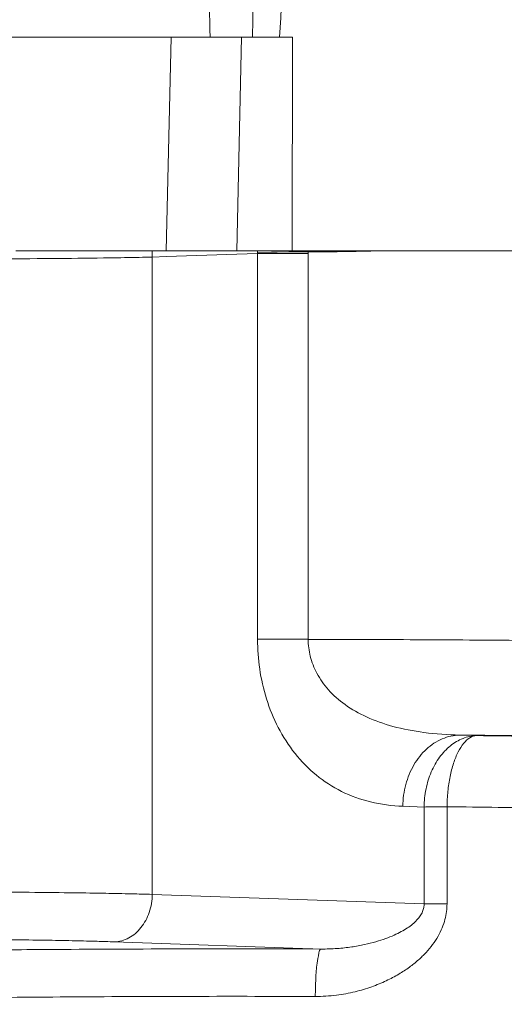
# Model space of a CAD drawing. Header units: millimetres. Extents: x -368 to 1732, y 3428 to 4913.
# Tile 38 of 80: x 1117.43 to 1118.45, y 4349 to 4351.07. Entities that reach past the tile are written whole.
import ezdxf

# ---------------------------------------------------------------- set-up
doc = ezdxf.new("R2010")
doc.units = ezdxf.units.MM
doc.linetypes.add('ACAD_ISO08W100', pattern=[36, 24, -3, 6, -3])
doc.layers.add('-- CO_p', color=51, linetype='Continuous', lineweight=9)

# ---------------------------------------------------------------- blocks, each defined once
blk = doc.blocks.new('-- CIEPŁOMIERZ ECHO II_20')
at = {"color": 50}
for points, knots in [([(9.39235, 3.71), (9.38023, 3.92776), (9.36813, 4.14553), (9.35605, 4.36329), (9.35605, 4.36329), (9.3438, 4.58384), (9.33158, 4.80439), (9.31936, 5.02493), (9.31936, 5.02493), (9.30699, 5.24829), (9.29463, 5.47164), (9.28228, 5.695)], [0, 0, 0, 0, 0.3333333, 0.3333333, 0.3333333, 0.3333333, 0.6666667, 0.6666667, 0.6666667, 0.6666667, 1, 1, 1, 1]), ([(9.53878, 3.71), (9.54376, 3.88365), (9.54871, 4.0573), (9.55357, 4.23095), (9.55357, 4.23095), (9.55865, 4.41239), (9.56364, 4.59384), (9.56857, 4.77529)], [0, 0, 0, 0, 0.5, 0.5, 0.5, 0.5, 1, 1, 1, 1]), ([(9.33228, 3.25821), (9.30527, 3.25826), (9.27826, 3.258), (9.25125, 3.2584), (9.25125, 3.2584), (9.22405, 3.2588), (9.19685, 3.25988), (9.16965, 3.26)], [0, 0, 0, 0, 0.5, 0.5, 0.5, 0.5, 1, 1, 1, 1]), ([(9.68813, 3.24628), (9.70876, 3.24587), (9.7294, 3.24552), (9.75003, 3.24521), (9.75003, 3.24521), (9.78594, 3.24468), (9.82184, 3.24426), (9.85775, 3.24393), (9.85775, 3.24393), (9.89812, 3.24356), (9.93849, 3.24328), (9.97886, 3.24308), (9.97886, 3.24308), (10.02174, 3.24288), (10.06463, 3.24276), (10.10751, 3.24272), (10.10751, 3.24272), (10.15092, 3.24267), (10.19433, 3.24271), (10.23773, 3.24284), (10.23773, 3.24284), (10.27961, 3.24296), (10.32148, 3.24317), (10.36335, 3.24345), (10.36335, 3.24345), (10.40169, 3.24372), (10.44004, 3.24406), (10.47839, 3.24453), (10.47839, 3.24453), (10.51139, 3.24493), (10.5444, 3.24544), (10.5774, 3.24601), (10.5774, 3.24601), (10.60353, 3.24646), (10.62967, 3.24696), (10.65579, 3.24783), (10.65579, 3.24783), (10.67378, 3.24843), (10.69177, 3.24921), (10.70976, 3.2499)], [0, 0, 0, 0, 0.1, 0.1, 0.1, 0.1, 0.2, 0.2, 0.2, 0.2, 0.3, 0.3, 0.3, 0.3, 0.4, 0.4, 0.4, 0.4, 0.5, 0.5, 0.5, 0.5, 0.6, 0.6, 0.6, 0.6, 0.7, 0.7, 0.7, 0.7, 0.8, 0.8, 0.8, 0.8, 0.9, 0.9, 0.9, 0.9, 1, 1, 1, 1]), ([(7.69, 2.40007), (7.68999, 2.40797), (7.70217, 2.40701), (7.71276, 2.40671), (7.71276, 2.40671), (7.74314, 2.40583), (7.76045, 2.4103), (7.78047, 2.41318), (7.78047, 2.41318), (7.81329, 2.4179), (7.85338, 2.41834), (7.89185, 2.41934), (7.89185, 2.41934), (7.94439, 2.42072), (7.99389, 2.42316), (8.04414, 2.42502), (8.04414, 2.42502), (8.10602, 2.42731), (8.16903, 2.4287), (8.23176, 2.43003), (8.23176, 2.43003), (8.30347, 2.43155), (8.37482, 2.43299), (8.44626, 2.4342), (8.44626, 2.4342), (8.52289, 2.4355), (8.59964, 2.43654), (8.67635, 2.43744), (8.67635, 2.43744), (8.75395, 2.43834), (8.83151, 2.4391), (8.90909, 2.43972), (8.90909, 2.43972), (8.98329, 2.44032), (9.0575, 2.44079), (9.13171, 2.44112), (9.13171, 2.44112), (9.19856, 2.44143), (9.26541, 2.44161), (9.33226, 2.44175)], [0, 0, 0, 0, 0.1, 0.1, 0.1, 0.1, 0.2, 0.2, 0.2, 0.2, 0.3, 0.3, 0.3, 0.3, 0.4, 0.4, 0.4, 0.4, 0.5, 0.5, 0.5, 0.5, 0.6, 0.6, 0.6, 0.6, 0.7, 0.7, 0.7, 0.7, 0.8, 0.8, 0.8, 0.8, 0.9, 0.9, 0.9, 0.9, 1, 1, 1, 1]), ([(9.33226, 2.4418), (9.33224, 2.42983), (9.33073, 2.41781), (9.32783, 2.40615), (9.32783, 2.40615), (9.32472, 2.39368), (9.32, 2.38163), (9.31396, 2.37029), (9.31396, 2.37029), (9.30732, 2.35781), (9.29906, 2.3462), (9.28965, 2.33565), (9.28965, 2.33565), (9.2792, 2.32393), (9.26732, 2.31351), (9.25456, 2.30437), (9.25456, 2.30437), (9.24037, 2.2942), (9.2251, 2.2856), (9.20923, 2.27834), (9.20923, 2.27834), (9.19137, 2.27017), (9.17277, 2.26369), (9.15383, 2.25853), (9.15383, 2.25853), (9.13238, 2.25269), (9.11049, 2.24854), (9.08845, 2.24564), (9.08845, 2.24564), (9.06347, 2.24235), (9.0383, 2.24067), (9.01313, 2.24013)], [0, 0, 0, 0, 0.125, 0.125, 0.125, 0.125, 0.25, 0.25, 0.25, 0.25, 0.375, 0.375, 0.375, 0.375, 0.5, 0.5, 0.5, 0.5, 0.625, 0.625, 0.625, 0.625, 0.75, 0.75, 0.75, 0.75, 0.875, 0.875, 0.875, 0.875, 1, 1, 1, 1]), ([(9.43891, 2.4418), (9.43892, 2.42096), (9.4374, 2.4001), (9.43436, 2.37946), (9.43436, 2.37946), (9.43123, 2.3582), (9.42649, 2.33719), (9.42008, 2.31669), (9.42008, 2.31669), (9.41356, 2.29584), (9.40531, 2.27552), (9.39526, 2.25612), (9.39526, 2.25612), (9.38527, 2.23684), (9.37351, 2.21845), (9.35997, 2.20146), (9.35997, 2.20146), (9.34671, 2.18482), (9.33176, 2.16952), (9.31529, 2.15604), (9.31529, 2.15604), (9.29889, 2.14263), (9.281, 2.13103), (9.26204, 2.12158), (9.26204, 2.12158), (9.24261, 2.11191), (9.22207, 2.10449), (9.20099, 2.09934), (9.20099, 2.09934), (9.1787, 2.0939), (9.1558, 2.09097), (9.13292, 2.09018)], [0, 0, 0, 0, 0.125, 0.125, 0.125, 0.125, 0.25, 0.25, 0.25, 0.25, 0.375, 0.375, 0.375, 0.375, 0.5, 0.5, 0.5, 0.5, 0.625, 0.625, 0.625, 0.625, 0.75, 0.75, 0.75, 0.75, 0.875, 0.875, 0.875, 0.875, 1, 1, 1, 1]), ([(7.94789, 2.20952), (7.95631, 2.21071), (7.96468, 2.21223), (7.97309, 2.21346), (7.97309, 2.21346), (8.00726, 2.21846), (8.04195, 2.21879), (8.07654, 2.21977), (8.07654, 2.21977), (8.12383, 2.2211), (8.17093, 2.22364), (8.21809, 2.22555), (8.21809, 2.22555), (8.27606, 2.2279), (8.33412, 2.22928), (8.39216, 2.23061), (8.39216, 2.23061), (8.45823, 2.23213), (8.52428, 2.23357), (8.59034, 2.23478), (8.59034, 2.23478), (8.66072, 2.23607), (8.73112, 2.23708), (8.80151, 2.23795), (8.80151, 2.23795), (8.87205, 2.23883), (8.94259, 2.23955), (9.01313, 2.24013)], [0, 0, 0, 0, 0.1428571, 0.1428571, 0.1428571, 0.1428572, 0.2857143, 0.2857143, 0.2857143, 0.2857143, 0.4285714, 0.4285714, 0.4285714, 0.4285714, 0.5714286, 0.5714286, 0.5714286, 0.5714286, 0.7142857, 0.7142857, 0.7142857, 0.7142857, 0.8571429, 0.8571429, 0.8571429, 0.8571429, 1, 1, 1, 1]), ([(9.01313, 2.24013), (9.02563, 2.23988), (9.03819, 2.23709), (9.04979, 2.23221), (9.04979, 2.23221), (9.06202, 2.22707), (9.07318, 2.21961), (9.08294, 2.21067), (9.08294, 2.21067), (9.09339, 2.20108), (9.10222, 2.18979), (9.10938, 2.17756), (9.10938, 2.17756), (9.11698, 2.1646), (9.12269, 2.15058), (9.1266, 2.13607), (9.1266, 2.13607), (9.13062, 2.12111), (9.13273, 2.10562), (9.13292, 2.09018)], [0, 0, 0, 0, 0.2, 0.2, 0.2, 0.2, 0.4, 0.4, 0.4, 0.4, 0.6, 0.6, 0.6, 0.6, 0.8, 0.8, 0.8, 0.8, 1, 1, 1, 1]), ([(8.97762, 2.23889), (8.89929, 2.23819), (8.82097, 2.2373), (8.74265, 2.2362), (8.74265, 2.2362), (8.67038, 2.23518), (8.59812, 2.23397), (8.52584, 2.23251), (8.52584, 2.23251), (8.46308, 2.23124), (8.4003, 2.22978), (8.33762, 2.22801), (8.33762, 2.22801), (8.28723, 2.22658), (8.23689, 2.22495), (8.18633, 2.22304), (8.18633, 2.22304), (8.14855, 2.22161), (8.11065, 2.22002), (8.07334, 2.21792), (8.07334, 2.21792), (8.0475, 2.21646), (8.02194, 2.21475), (7.99517, 2.21288), (7.99517, 2.21288), (7.97853, 2.21172), (7.96142, 2.2105), (7.94672, 2.20813), (7.94672, 2.20813), (7.93917, 2.20691), (7.93225, 2.20538), (7.92208, 2.2038), (7.92208, 2.2038), (7.91871, 2.20327), (7.91499, 2.20274), (7.91473, 2.2)], [0, 0, 0, 0, 0.1111111, 0.1111111, 0.1111111, 0.1111111, 0.2222222, 0.2222222, 0.2222222, 0.2222222, 0.3333333, 0.3333333, 0.3333333, 0.3333333, 0.4444444, 0.4444444, 0.4444444, 0.4444445, 0.5555556, 0.5555556, 0.5555556, 0.5555556, 0.6666667, 0.6666667, 0.6666667, 0.6666667, 0.7777778, 0.7777778, 0.7777778, 0.7777778, 0.8888889, 0.8888889, 0.8888889, 0.8888889, 1, 1, 1, 1]), ([(9.08813, 2.08862), (9.08798, 2.10135), (9.08664, 2.11409), (9.08409, 2.12659), (9.08409, 2.12659), (9.08158, 2.13889), (9.0779, 2.15094), (9.07297, 2.16248), (9.07297, 2.16248), (9.06827, 2.17347), (9.06244, 2.18399), (9.05538, 2.19364), (9.05538, 2.19364), (9.04885, 2.20256), (9.04128, 2.21073), (9.03266, 2.21765), (9.03266, 2.21765), (9.02466, 2.22408), (9.01576, 2.22943), (9.00616, 2.23312), (9.00616, 2.23312), (8.99705, 2.23663), (8.98732, 2.23864), (8.97762, 2.23889)], [0, 0, 0, 0, 0.1666667, 0.1666667, 0.1666667, 0.1666667, 0.3333333, 0.3333333, 0.3333333, 0.3333333, 0.5, 0.5, 0.5, 0.5, 0.6666667, 0.6666667, 0.6666667, 0.6666667, 0.8333333, 0.8333333, 0.8333333, 0.8333333, 1, 1, 1, 1]), ([(9.03985, 2.08908), (9.03974, 2.09992), (9.03915, 2.11076), (9.03807, 2.12155), (9.03807, 2.12155), (9.03701, 2.13202), (9.03549, 2.14244), (9.0334, 2.15276), (9.0334, 2.15276), (9.03147, 2.16232), (9.02905, 2.17178), (9.026, 2.18105), (9.026, 2.18105), (9.02332, 2.18918), (9.02015, 2.19717), (9.01624, 2.2048), (9.01624, 2.2048), (9.01296, 2.21119), (9.00916, 2.21733), (9.00456, 2.22287), (9.00456, 2.22287), (9.00082, 2.22737), (8.99655, 2.23147), (8.99148, 2.23444), (8.99148, 2.23444), (8.98725, 2.23692), (8.98246, 2.23861), (8.97762, 2.23889)], [0, 0, 0, 0, 0.1428571, 0.1428571, 0.1428571, 0.1428572, 0.2857143, 0.2857143, 0.2857143, 0.2857143, 0.4285714, 0.4285714, 0.4285714, 0.4285714, 0.5714286, 0.5714286, 0.5714286, 0.5714286, 0.7142857, 0.7142857, 0.7142857, 0.7142857, 0.8571429, 0.8571429, 0.8571429, 0.8571429, 1, 1, 1, 1]), ([(9.03985, 2.08908), (8.96804, 2.08838), (8.89623, 2.08751), (8.82442, 2.08641), (8.82442, 2.08641), (8.75812, 2.0854), (8.69183, 2.08419), (8.62555, 2.08273), (8.62555, 2.08273), (8.5678, 2.08146), (8.51005, 2.07999), (8.45231, 2.07821), (8.45231, 2.07821), (8.40586, 2.07678), (8.35942, 2.07515), (8.31299, 2.07319), (8.31299, 2.07319), (8.30019, 2.07265), (8.28739, 2.07209), (8.27459, 2.07149)], [0, 0, 0, 0, 0.2, 0.2, 0.2, 0.2, 0.4, 0.4, 0.4, 0.4, 0.6, 0.6, 0.6, 0.6, 0.8, 0.8, 0.8, 0.8, 1, 1, 1, 1]), ([(9.08813, 2.08862), (9.08358, 2.08868), (9.07904, 2.08873), (9.07449, 2.08877), (9.07449, 2.08877), (9.06905, 2.08883), (9.06361, 2.08888), (9.05818, 2.08893), (9.05818, 2.08893), (9.05207, 2.08898), (9.04596, 2.08903), (9.03985, 2.08908)], [0, 0, 0, 0, 0.3333333, 0.3333333, 0.3333333, 0.3333333, 0.6666667, 0.6666667, 0.6666667, 0.6666667, 1, 1, 1, 1]), ([(10.73684, 1.89809), (10.73344, 1.89883), (10.72997, 1.8992), (10.7265, 1.89953), (10.7265, 1.89953), (10.71993, 1.90016), (10.71335, 1.90065), (10.70678, 1.90107), (10.70678, 1.90107), (10.69618, 1.90175), (10.68556, 1.90226), (10.67494, 1.90271), (10.67494, 1.90271), (10.65922, 1.90337), (10.6435, 1.90392), (10.62778, 1.9044), (10.62778, 1.9044), (10.60581, 1.90508), (10.58383, 1.90562), (10.56185, 1.90609), (10.56185, 1.90609), (10.53259, 1.90672), (10.50333, 1.90723), (10.47406, 1.90766), (10.47406, 1.90766), (10.43781, 1.90819), (10.40155, 1.9086), (10.36529, 1.90892), (10.36529, 1.90892), (10.32472, 1.90928), (10.28414, 1.90952), (10.24356, 1.90968), (10.24356, 1.90968), (10.20237, 1.90984), (10.16118, 1.9099), (10.11999, 1.90987), (10.11999, 1.90987), (10.08204, 1.90984), (10.0441, 1.90974), (10.00615, 1.90955), (10.00615, 1.90955), (9.97341, 1.90938), (9.94067, 1.90916), (9.90792, 1.90886), (9.90792, 1.90886), (9.88056, 1.90861), (9.85319, 1.90831), (9.82583, 1.90794), (9.82583, 1.90794), (9.8034, 1.90764), (9.78098, 1.9073), (9.75856, 1.90689), (9.75856, 1.90689), (9.74045, 1.90657), (9.72234, 1.9062), (9.70423, 1.90579), (9.70423, 1.90579), (9.6897, 1.90545), (9.67518, 1.90508), (9.66066, 1.90466)], [0, 0, 0, 0, 0.0666667, 0.0666667, 0.0666667, 0.0666667, 0.1333333, 0.1333333, 0.1333333, 0.1333333, 0.2, 0.2, 0.2, 0.2, 0.2666667, 0.2666667, 0.2666667, 0.2666667, 0.3333333, 0.3333333, 0.3333333, 0.3333333, 0.4, 0.4, 0.4, 0.4, 0.4666667, 0.4666667, 0.4666667, 0.4666667, 0.5333333, 0.5333333, 0.5333333, 0.5333333, 0.6, 0.6, 0.6, 0.6, 0.6666667, 0.6666667, 0.6666667, 0.6666667, 0.7333333, 0.7333333, 0.7333333, 0.7333333, 0.8, 0.8, 0.8, 0.8, 0.8666667, 0.8666667, 0.8666667, 0.8666667, 0.9333333, 0.9333333, 0.9333333, 0.9333333, 1, 1, 1, 1]), ([(9.74053, 1.8047), (9.73008, 1.8049), (9.71957, 1.80782), (9.71025, 1.81275), (9.71025, 1.81275), (9.70021, 1.81806), (9.69155, 1.82569), (9.68449, 1.83453), (9.68449, 1.83453), (9.67683, 1.84412), (9.67105, 1.85514), (9.6671, 1.86677), (9.6671, 1.86677), (9.66295, 1.87897), (9.66082, 1.89185), (9.66066, 1.90466)], [0, 0, 0, 0, 0.25, 0.25, 0.25, 0.25, 0.5, 0.5, 0.5, 0.5, 0.75, 0.75, 0.75, 0.75, 1, 1, 1, 1]), ([(9.31724, 1.6896), (9.30235, 1.68955), (9.28744, 1.69049), (9.27265, 1.69237), (9.27265, 1.69237), (9.25936, 1.69406), (9.24617, 1.69651), (9.23316, 1.69968), (9.23316, 1.69968), (9.22136, 1.70257), (9.2097, 1.70605), (9.19825, 1.71013), (9.19825, 1.71013), (9.18788, 1.71383), (9.17769, 1.71802), (9.16773, 1.72272), (9.16773, 1.72272), (9.15878, 1.72693), (9.15002, 1.73156), (9.1415, 1.7366), (9.1415, 1.7366), (9.13383, 1.74115), (9.12635, 1.74604), (9.11914, 1.75128), (9.11914, 1.75128), (9.11257, 1.75606), (9.10621, 1.76113), (9.10012, 1.76651), (9.10012, 1.76651), (9.09448, 1.7715), (9.08907, 1.77676), (9.08395, 1.78229), (9.08395, 1.78229), (9.07908, 1.78756), (9.07447, 1.79308), (9.0702, 1.79884), (9.0702, 1.79884), (9.06606, 1.80442), (9.06224, 1.81024), (9.0588, 1.81628), (9.0588, 1.81628), (9.05551, 1.82205), (9.05257, 1.82802), (9.05005, 1.83417), (9.05005, 1.83417), (9.04769, 1.83994), (9.04569, 1.84586), (9.04412, 1.85189), (9.04412, 1.85189), (9.04266, 1.85748), (9.04156, 1.86316), (9.04085, 1.86889), (9.04085, 1.86889), (9.04019, 1.87416), (9.03986, 1.87947), (9.03986, 1.88477)], [0, 0, 0, 0, 0.0714286, 0.0714286, 0.0714286, 0.0714286, 0.1428571, 0.1428571, 0.1428571, 0.1428572, 0.2142857, 0.2142857, 0.2142857, 0.2142857, 0.2857143, 0.2857143, 0.2857143, 0.2857143, 0.3571429, 0.3571429, 0.3571429, 0.3571429, 0.4285714, 0.4285714, 0.4285714, 0.4285714, 0.5, 0.5, 0.5, 0.5, 0.5714286, 0.5714286, 0.5714286, 0.5714286, 0.6428571, 0.6428571, 0.6428571, 0.6428572, 0.7142857, 0.7142857, 0.7142857, 0.7142857, 0.7857143, 0.7857143, 0.7857143, 0.7857143, 0.8571429, 0.8571429, 0.8571429, 0.8571429, 0.9285714, 0.9285714, 0.9285714, 0.9285714, 1, 1, 1, 1]), ([(9.30512, 1.78957), (9.29376, 1.78942), (9.28239, 1.78978), (9.27105, 1.7906), (9.27105, 1.7906), (9.26087, 1.79133), (9.25071, 1.79245), (9.24061, 1.79393), (9.24061, 1.79393), (9.23151, 1.79527), (9.22245, 1.79691), (9.21347, 1.79886), (9.21347, 1.79886), (9.20544, 1.80061), (9.19747, 1.80261), (9.18957, 1.80489), (9.18957, 1.80489), (9.18262, 1.8069), (9.17572, 1.80913), (9.16891, 1.8116), (9.16891, 1.8116), (9.16293, 1.81378), (9.15702, 1.81614), (9.15121, 1.81874), (9.15121, 1.81874), (9.14608, 1.82103), (9.14103, 1.8235), (9.13609, 1.82618), (9.13609, 1.82618), (9.13168, 1.82858), (9.12737, 1.83115), (9.12319, 1.83393), (9.12319, 1.83393), (9.11939, 1.83646), (9.11571, 1.83916), (9.1122, 1.84208), (9.1122, 1.84208), (9.10899, 1.84475), (9.10592, 1.84761), (9.10309, 1.85069), (9.10309, 1.85069), (9.10054, 1.85346), (9.09818, 1.8564), (9.09611, 1.85955), (9.09611, 1.85955), (9.09427, 1.86234), (9.09267, 1.86528), (9.09139, 1.86836), (9.09139, 1.86836), (9.09026, 1.87109), (9.08939, 1.87393), (9.08883, 1.87683), (9.08883, 1.87683), (9.08834, 1.87945), (9.0881, 1.88211), (9.08813, 1.88477)], [0, 0, 0, 0, 0.0714286, 0.0714286, 0.0714286, 0.0714286, 0.1428571, 0.1428571, 0.1428571, 0.1428572, 0.2142857, 0.2142857, 0.2142857, 0.2142857, 0.2857143, 0.2857143, 0.2857143, 0.2857143, 0.3571429, 0.3571429, 0.3571429, 0.3571429, 0.4285714, 0.4285714, 0.4285714, 0.4285714, 0.5, 0.5, 0.5, 0.5, 0.5714286, 0.5714286, 0.5714286, 0.5714286, 0.6428571, 0.6428571, 0.6428571, 0.6428572, 0.7142857, 0.7142857, 0.7142857, 0.7142857, 0.7857143, 0.7857143, 0.7857143, 0.7857143, 0.8571429, 0.8571429, 0.8571429, 0.8571429, 0.9285714, 0.9285714, 0.9285714, 0.9285714, 1, 1, 1, 1]), ([(10.12322, 1.8099), (10.0916, 1.80988), (10.05999, 1.80977), (10.02837, 1.80958), (10.02837, 1.80958), (10.00109, 1.80942), (9.97381, 1.80919), (9.94653, 1.80889), (9.94653, 1.80889), (9.92373, 1.80864), (9.90093, 1.80834), (9.87812, 1.80797), (9.87812, 1.80797), (9.85944, 1.80767), (9.84076, 1.80733), (9.82208, 1.80693), (9.82208, 1.80693), (9.80698, 1.8066), (9.79189, 1.80624), (9.7768, 1.80582), (9.7768, 1.80582), (9.76471, 1.80549), (9.75262, 1.80512), (9.74053, 1.8047)], [0, 0, 0, 0, 0.1666667, 0.1666667, 0.1666667, 0.1666667, 0.3333333, 0.3333333, 0.3333333, 0.3333333, 0.5, 0.5, 0.5, 0.5, 0.6666667, 0.6666667, 0.6666667, 0.6666667, 0.8333333, 0.8333333, 0.8333333, 0.8333333, 1, 1, 1, 1]), ([(9.93598, 1.78812), (9.90677, 1.78835), (9.87756, 1.78856), (9.84835, 1.78874), (9.84835, 1.78874), (9.75835, 1.78931), (9.66834, 1.78966), (9.57834, 1.78979), (9.57834, 1.78979), (9.48726, 1.78993), (9.39619, 1.78986), (9.30512, 1.78957)], [0, 0, 0, 0, 0.3333333, 0.3333333, 0.3333333, 0.3333333, 0.6666667, 0.6666667, 0.6666667, 0.6666667, 1, 1, 1, 1]), ([(9.30512, 1.78957), (9.30822, 1.7889), (9.30898, 1.78487), (9.30968, 1.78123), (9.30968, 1.78123), (9.31132, 1.77272), (9.31261, 1.76631), (9.31358, 1.75939), (9.31358, 1.75939), (9.31498, 1.74932), (9.3157, 1.73816), (9.31623, 1.72727), (9.31623, 1.72727), (9.31684, 1.71453), (9.3172, 1.70216), (9.31724, 1.6896)], [0, 0, 0, 0, 0.25, 0.25, 0.25, 0.25, 0.5, 0.5, 0.5, 0.5, 0.75, 0.75, 0.75, 0.75, 1, 1, 1, 1]), ([(10.652, 1.67308), (10.59707, 1.67525), (10.54212, 1.67698), (10.48717, 1.67849), (10.48717, 1.67849), (10.42116, 1.6803), (10.35514, 1.68177), (10.28912, 1.68303), (10.28912, 1.68303), (10.21467, 1.68444), (10.14022, 1.68557), (10.06576, 1.68649), (10.06576, 1.68649), (9.98539, 1.68749), (9.90501, 1.68823), (9.82463, 1.68878), (9.82463, 1.68878), (9.74057, 1.68935), (9.6565, 1.68969), (9.57243, 1.68983), (9.57243, 1.68983), (9.48737, 1.68997), (9.4023, 1.68989), (9.31724, 1.6896)], [0, 0, 0, 0, 0.1666667, 0.1666667, 0.1666667, 0.1666667, 0.3333333, 0.3333333, 0.3333333, 0.3333333, 0.5, 0.5, 0.5, 0.5, 0.6666667, 0.6666667, 0.6666667, 0.6666667, 0.8333333, 0.8333333, 0.8333333, 0.8333333, 1, 1, 1, 1])]:
    blk.add_open_spline(points, degree=3, knots=knots, dxfattribs=at)
for points in [[(9.44965, 3.71), (9.442, 4.10325), (9.43391, 4.4965), (9.4254, 4.88973)], [(9.37956, 3.71), (9.37956, 3.71), (9.36494, 3.71), (9.36494, 3.71)], [(9.36575, 3.26), (9.36575, 3.26), (9.36494, 3.71), (9.36494, 3.71)], [(9.47261, 3.71), (9.47261, 3.71), (9.37956, 3.71), (9.37956, 3.71)], [(9.47261, 3.71), (9.47261, 3.71), (9.53878, 3.71), (9.53878, 3.71)], [(9.4826, 3.26), (9.4826, 3.26), (9.47261, 3.71), (9.47261, 3.71)], [(9.53878, 3.71), (9.53878, 3.71), (9.62102, 3.71), (9.62102, 3.71)], [(9.63101, 3.26), (9.63101, 3.26), (9.62102, 3.71), (9.62102, 3.71)], [(9.62102, 3.71), (9.62102, 3.71), (10.74856, 3.71), (10.74856, 3.71)], [(9.16686, 3.26), (9.16686, 3.26), (8.185, 3.26), (8.185, 3.26)], [(8.185, 3.26), (8.185, 3.26), (9.16686, 3.26), (9.16686, 3.26)], [(9.17011, 3.26), (9.17011, 3.26), (9.16686, 3.26), (9.16686, 3.26)], [(9.16686, 3.26), (9.16686, 3.26), (9.16961, 3.26), (9.16961, 3.26)], [(9.26592, 3.26), (9.26592, 3.26), (9.16961, 3.26), (9.16961, 3.26)], [(9.26592, 3.26), (9.26592, 3.26), (9.17011, 3.26), (9.17011, 3.26)], [(9.2686, 3.26), (9.2686, 3.26), (9.26592, 3.26), (9.26592, 3.26)], [(9.2686, 3.26), (9.2686, 3.26), (9.26592, 3.26), (9.26592, 3.26)], [(9.33232, 3.26), (9.33232, 3.26), (9.2686, 3.26), (9.2686, 3.26)], [(9.33232, 3.26), (9.33232, 3.26), (9.2686, 3.26), (9.2686, 3.26)], [(9.33228, 3.25821), (9.33226, 3.257), (9.33226, 3.25579), (9.33226, 3.25458)], [(9.33232, 3.26), (9.33232, 3.26), (9.33228, 3.25819), (9.33228, 3.25819)], [(9.33228, 3.25819), (9.33228, 3.25819), (9.3461, 3.258), (9.3461, 3.258)], [(9.36575, 3.26), (9.36575, 3.26), (9.33232, 3.26), (9.33232, 3.26)], [(9.33928, 3.26), (9.33928, 3.26), (9.33232, 3.26), (9.33232, 3.26)], [(9.36639, 3.26), (9.36639, 3.26), (9.33928, 3.26), (9.33928, 3.26)], [(9.3461, 3.258), (9.3461, 3.258), (9.35968, 3.25781), (9.35968, 3.25781)], [(9.35968, 3.25781), (9.35968, 3.25781), (9.37292, 3.25762), (9.37292, 3.25762)], [(9.39792, 3.26), (9.39792, 3.26), (9.36639, 3.26), (9.36639, 3.26)], [(9.37292, 3.25762), (9.37292, 3.25762), (9.39789, 3.25726), (9.39789, 3.25726)], [(9.39789, 3.25726), (9.39789, 3.25726), (9.4094, 3.25709), (9.4094, 3.25709)], [(9.40377, 3.26), (9.40377, 3.26), (9.39792, 3.26), (9.39792, 3.26)], [(9.42522, 3.26), (9.42522, 3.26), (9.40377, 3.26), (9.40377, 3.26)], [(9.4094, 3.25709), (9.4094, 3.25709), (9.4389, 3.25664), (9.4389, 3.25664)], [(9.43894, 3.26), (9.43894, 3.26), (9.42522, 3.26), (9.42522, 3.26)], [(9.43894, 3.26), (9.43894, 3.26), (9.4389, 3.25664), (9.4389, 3.25664)], [(9.4389, 3.25664), (9.4389, 3.25664), (9.43891, 3.25458), (9.43891, 3.25458)], [(9.46365, 3.26), (9.46365, 3.26), (9.43894, 3.26), (9.43894, 3.26)], [(9.51305, 3.26), (9.51305, 3.26), (9.46365, 3.26), (9.46365, 3.26)], [(9.61181, 3.26), (9.61181, 3.26), (9.51305, 3.26), (9.51305, 3.26)], [(9.63101, 3.26), (9.63101, 3.26), (9.61181, 3.26), (9.61181, 3.26)], [(9.63101, 3.26), (9.63101, 3.26), (9.65266, 3.26), (9.65266, 3.26)], [(9.63648, 3.26), (9.63648, 3.26), (9.63101, 3.26), (9.63101, 3.26)], [(9.65266, 3.26), (9.65266, 3.26), (9.63648, 3.26), (9.63648, 3.26)], [(9.65266, 3.26), (9.65266, 3.26), (9.66114, 3.26), (9.66114, 3.26)], [(9.66114, 3.26), (9.66114, 3.26), (9.65266, 3.26), (9.65266, 3.26)], [(9.66117, 3.26), (9.66089, 3.25563), (9.66072, 3.25125), (9.66066, 3.24687)], [(9.66114, 3.26), (9.66114, 3.26), (9.6846, 3.26), (9.6846, 3.26)], [(9.68636, 3.26), (9.68636, 3.26), (9.66114, 3.26), (9.66114, 3.26)], [(9.6846, 3.26), (9.6846, 3.26), (9.93984, 3.26), (9.93984, 3.26)], [(9.94763, 3.26), (9.94763, 3.26), (9.68636, 3.26), (9.68636, 3.26)], [(9.33226, 3.25458), (9.33226, 3.25458), (9.33226, 2.4418), (9.33226, 2.4418)], [(9.33226, 3.25458), (9.33226, 3.25458), (9.34608, 3.25458), (9.34608, 3.25458)], [(9.34608, 3.25458), (9.34608, 3.25458), (9.35967, 3.25458), (9.35967, 3.25458)], [(9.35967, 3.25458), (9.35967, 3.25458), (9.37291, 3.25458), (9.37291, 3.25458)], [(9.37291, 3.25458), (9.37291, 3.25458), (9.39788, 3.25458), (9.39788, 3.25458)], [(9.39788, 3.25458), (9.39788, 3.25458), (9.4094, 3.25458), (9.4094, 3.25458)], [(9.4094, 3.25458), (9.4094, 3.25458), (9.43891, 3.25458), (9.43891, 3.25458)], [(9.43891, 3.25458), (9.43891, 3.25458), (9.43891, 2.4418), (9.43891, 2.4418)], [(9.43891, 3.25458), (9.43891, 3.25458), (9.48236, 3.25307), (9.48236, 3.25307)], [(9.48236, 3.25307), (9.48236, 3.25307), (9.63059, 3.24792), (9.63059, 3.24792)], [(9.63059, 3.24792), (9.63059, 3.24792), (9.66066, 3.24687), (9.66066, 3.24687)], [(9.66066, 3.24687), (9.66066, 3.24687), (9.66066, 1.90466), (9.66066, 1.90466)], [(9.66066, 3.24687), (9.66982, 3.24666), (9.67897, 3.24646), (9.68813, 3.24628)], [(9.33226, 2.4418), (9.33226, 2.4418), (9.43891, 2.4418), (9.43891, 2.4418)], [(9.01313, 2.24013), (9.01313, 2.24013), (8.97762, 2.23889), (8.97762, 2.23889)], [(9.03986, 1.88477), (9.03986, 1.88477), (9.03985, 2.08908), (9.03985, 2.08908)], [(9.13292, 2.09018), (9.13292, 2.09018), (9.08813, 2.08862), (9.08813, 2.08862)], [(9.08813, 1.88477), (9.08813, 1.88477), (9.08813, 2.08862), (9.08813, 2.08862)], [(9.66066, 1.90466), (9.66066, 1.90466), (9.08813, 1.88477), (9.08813, 1.88477)], [(9.08813, 1.88477), (9.08813, 1.88477), (9.03986, 1.88477), (9.03986, 1.88477)], [(9.74053, 1.8047), (9.74053, 1.8047), (9.30512, 1.78957), (9.30512, 1.78957)], [(9.93977, 1.78809), (9.93977, 1.78809), (9.93598, 1.78812), (9.93598, 1.78812)], [(10.1065, 1.78645), (10.05092, 1.78709), (9.99535, 1.78764), (9.93977, 1.78809)]]:
    blk.add_open_spline(points, degree=3, dxfattribs=at)
blk = doc.blocks.new('*U324')
at = {"linetype": 'Continuous', "lineweight": 0}
blk.add_blockref('-- CIEPŁOMIERZ ECHO II_20', (3.3004, 0), dxfattribs=at)

msp = doc.modelspace()

# ---------------------------------------------------------------- block references
at = {"layer": '-- CO_p', "linetype": 'ACAD_ISO08W100', "ltscale": 20, "xscale": -1}
msp.add_blockref('*U324', (1130.6727, 4347.3245), dxfattribs=at)

doc.saveas('drawing.dxf')
